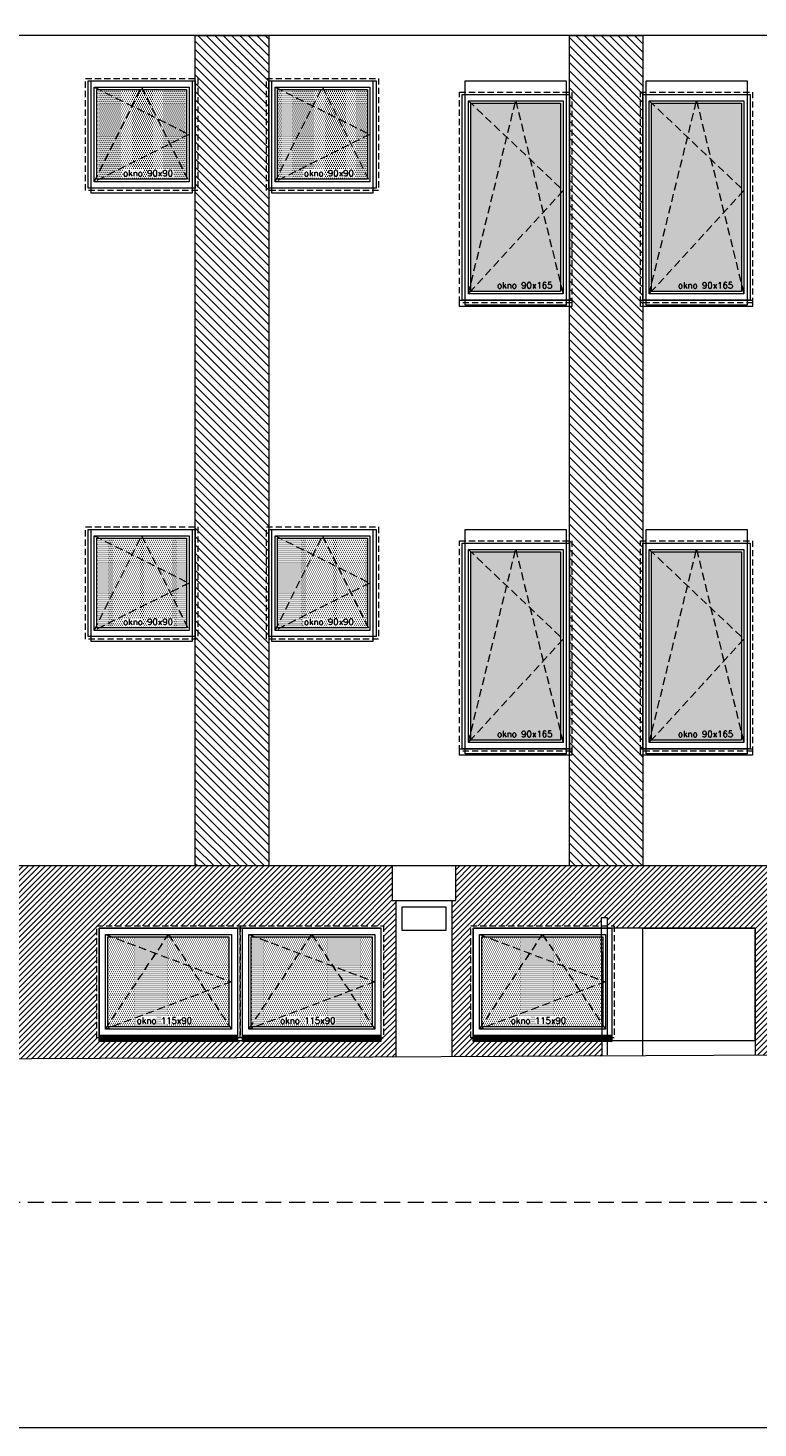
# Model space of a CAD drawing. Header units: millimetres. Extents: x -82287 to 177822, y -399756 to 0.
# Tile 68 of 228: x 80132 to 80717, y -241777 to -240654. Entities that reach past the tile are written whole.
import ezdxf
from ezdxf.enums import TextEntityAlignment as Align

# ---------------------------------------------------------------- set-up
doc = ezdxf.new("R2010")
doc.units = ezdxf.units.MM
doc.header["$MEASUREMENT"] = 0
for name, pattern in [('SUŁOSZOWA - PB 21 03$0$CACHE', [9.525, 6.35, -3.175]), ('SUŁOSZOWA - PB 21 03$0$CARKOVANA', [7.5, 5, -2.5]), ('SUŁOSZOWA - PB 21 03$0$HIDDEN', [9.525, 6.35, -3.175])]:
    doc.linetypes.add(name, pattern=pattern)
doc.layers.add('FL_XREF', color=252, linetype='Continuous')
for name, color, linetype, lineweight in [('SUŁOSZOWA - PB 21 03$0$! opisy okien elewacja', 251, 'Continuous', 0), ('SUŁOSZOWA - PB 21 03$0$!! 0_ Istn-okna', 251, 'Continuous', 0), ('SUŁOSZOWA - PB 21 03$0$!! 0_ Istn-sciany', 251, 'Continuous', 0), ('SUŁOSZOWA - PB 21 03$0$!! 0_ WIDOK ELEWACJA', 251, 'Continuous', 0), ('SUŁOSZOWA - PB 21 03$0$!! 0_Istn-cienka', 251, 'Continuous', 0), ('SUŁOSZOWA - PB 21 03$0$!! 0_Opis_pom', 251, 'Continuous', 0), ('SUŁOSZOWA - PB 21 03$0$!! 1_ELEWACJA KOLOR', 251, 'Continuous', 0), ('SUŁOSZOWA - PB 21 03$0$!! 1_Hatch dach', 251, 'Continuous', 0), ('SUŁOSZOWA - PB 21 03$0$!! 1_OPIS POM NOWE', 251, 'Continuous', 0), ('SUŁOSZOWA - PB 21 03$0$!! 2_ELEWACJA COKÓŁ', 251, 'Continuous', 0), ('SUŁOSZOWA - PB 21 03$0$!! 2_NOWE OKNA WIDOk - remont', 251, 'Continuous', 0), ('SUŁOSZOWA - PB 21 03$0$!! 2_TYNK OBRYS', 251, 'Continuous', 0)]:
    doc.layers.add(name, color=color, linetype=linetype, lineweight=lineweight)
doc.styles.add('SUŁOSZOWA - PB 21 03$0$ARIAL', font='tahoma.ttf')
doc.styles.add('SUŁOSZOWA - PB 21 03$0$TXT', font='simplex.shx')
pattern_1 = [(225, (130878.9713, -432804.3552), (2.24506403, -2.24506403), [])]
pattern_2 = [(315, (0, 0), (3.367596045, 3.367596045), [])]

# ---------------------------------------------------------------- blocks, each defined once
blk = doc.blocks.new('SUŁOSZOWA - PB 21 03$0$okno 90x90')
at = {"layer": 'SUŁOSZOWA - PB 21 03$0$!! 1_Hatch dach', "true_color": 0x575757}
h = blk.add_hatch(dxfattribs=at)
h.set_pattern_fill('DOTS', color=251)
h.set_pattern_definition([(0, (-9634.3096, -11214.1331), (0.79375, 1.5875), [0, -1.5875])])
h.paths.add_polyline_path([(7, 79), (79, 79), (79, 7), (7, 7)])
at = {"layer": 'SUŁOSZOWA - PB 21 03$0$!! 0_ Istn-okna', "linetype": 'SUŁOSZOWA - PB 21 03$0$CARKOVANA', "lineweight": 5}
blk.add_lwpolyline([(-2, 88), (88, 88), (88, -2), (-2, -2)], close=True, dxfattribs=at)
at = {"layer": 'SUŁOSZOWA - PB 21 03$0$!! 0_ Istn-okna'}
for points in [[(0, 86), (86, 86), (86, 0), (0, 0)], [(5, 81), (81, 81), (81, 5), (5, 5)], [(7, 79), (79, 79), (79, 7), (7, 7)]]:
    blk.add_lwpolyline(points, close=True, dxfattribs=at)
at = {"layer": 'SUŁOSZOWA - PB 21 03$0$!! 1_Hatch dach', "color": 251, "linetype": 'SUŁOSZOWA - PB 21 03$0$CACHE', "true_color": 0x575757}
for points in [[(5, 5), (43, 81), (81, 5)], [(5, 81), (81, 43), (5, 5)]]:
    blk.add_lwpolyline(points, dxfattribs=at)
at = {"insert": (28.1, 14.4), "char_height": 5, "attachment_point": 1, "style": 'SUŁOSZOWA - PB 21 03$0$TXT'}
blk.add_mtext_dynamic_manual_height_columns('okno 90x90', width=52.63, gutter_width=75, heights=[0], dxfattribs=at)
blk = doc.blocks.new('SUŁOSZOWA - PB 21 03$0$okno 115x115')
at = {"layer": 'SUŁOSZOWA - PB 21 03$0$!! 1_Hatch dach', "true_color": 0x575757}
h = blk.add_hatch(dxfattribs=at)
h.set_pattern_fill('DOTS', color=251, angle=360)
h.set_pattern_definition([(360, (-21873.4686, 1906.5186), (0.79375, 1.5875), [0, -1.5875])])
h.paths.add_polyline_path([(-12257.2, 13266.7), (-12160.2, 13266.7), (-12160.2, 13194.7), (-12257.2, 13194.7)])
h = blk.add_hatch(dxfattribs=at)
h.set_pattern_fill('ANSI31', color=251, scale=0.2, angle=360)
h.set_pattern_definition([(45, (0, 0), (-0.449012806, 0.449012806), [])])
h.paths.add_polyline_path([(-12264.2, 13187.7), (-12153.2, 13187.7), (-12153.2, 13182.7), (-12264.2, 13182.7)])
at = {"layer": 'SUŁOSZOWA - PB 21 03$0$!! 0_ Istn-okna', "linetype": 'SUŁOSZOWA - PB 21 03$0$CARKOVANA', "lineweight": 5}
blk.add_lwpolyline([(-12266.2, 13275.7), (-12151.2, 13275.7), (-12151.2, 13185.7), (-12266.2, 13185.7)], close=True, dxfattribs=at)
at = {"layer": 'SUŁOSZOWA - PB 21 03$0$!! 0_ Istn-okna'}
for points in [[(-12264.2, 13273.7), (-12153.2, 13273.7), (-12153.2, 13187.7), (-12264.2, 13187.7)], [(-12259.2, 13268.7), (-12158.2, 13268.7), (-12158.2, 13192.7), (-12259.2, 13192.7)], [(-12257.2, 13266.7), (-12160.2, 13266.7), (-12160.2, 13194.7), (-12257.2, 13194.7)], [(-12264.2, 13187.7), (-12153.2, 13187.7), (-12153.2, 13182.7), (-12264.2, 13182.7)]]:
    blk.add_lwpolyline(points, close=True, dxfattribs=at)
at = {"layer": 'SUŁOSZOWA - PB 21 03$0$!! 1_Hatch dach', "color": 251, "linetype": 'SUŁOSZOWA - PB 21 03$0$CACHE', "true_color": 0x575757}
for points in [[(-12259.2, 13192.7), (-12208.7, 13268.7), (-12158.2, 13192.7)], [(-12259.2, 13268.7), (-12158.2, 13230.7), (-12259.2, 13192.7)]]:
    blk.add_lwpolyline(points, dxfattribs=at)
at = {"insert": (-12234.1, 13202.1), "char_height": 5, "attachment_point": 1, "style": 'SUŁOSZOWA - PB 21 03$0$TXT'}
blk.add_mtext_dynamic_manual_height_columns('okno 115x90', width=52.63, gutter_width=75, heights=[0], dxfattribs=at)
blk = doc.blocks.new('SUŁOSZOWA - PB 21 03$0$okno 90x180')
at = {"layer": 'SUŁOSZOWA - PB 21 03$0$!! 1_Hatch dach', "true_color": 0x575757}
h = blk.add_hatch(dxfattribs=at)
h.set_pattern_fill('DOTS', color=251)
h.set_pattern_definition([(0, (-9632.3096, -11392.1331), (0.79375, 1.5875), [0, -1.5875])])
h.paths.add_polyline_path([(9, -20), (81, -20), (81, -171), (9, -171)])
at = {"layer": 'SUŁOSZOWA - PB 21 03$0$!! 0_ Istn-okna', "linetype": 'SUŁOSZOWA - PB 21 03$0$CARKOVANA', "lineweight": 5}
blk.add_lwpolyline([(0, -11), (90, -11), (90, -180), (0, -180)], close=True, dxfattribs=at)
at = {"layer": 'SUŁOSZOWA - PB 21 03$0$!! 0_ Istn-okna'}
for points in [[(2, -13), (88, -13), (88, -178), (2, -178)], [(7, -18), (83, -18), (83, -173), (7, -173)], [(9, -20), (81, -20), (81, -171), (9, -171)], [(0, -178), (90, -178), (90, -183), (0, -183)]]:
    blk.add_lwpolyline(points, close=True, dxfattribs=at)
at = {"layer": 'SUŁOSZOWA - PB 21 03$0$!! 1_Hatch dach', "color": 251, "linetype": 'SUŁOSZOWA - PB 21 03$0$CACHE', "true_color": 0x575757}
for points in [[(7, -173), (45, -18), (83, -173)], [(7, -18), (83, -90), (7, -173)]]:
    blk.add_lwpolyline(points, dxfattribs=at)
at = {"insert": (30.1, -163.6), "char_height": 5, "attachment_point": 1, "style": 'SUŁOSZOWA - PB 21 03$0$TXT'}
blk.add_mtext_dynamic_manual_height_columns('okno 90x165', width=52.63, gutter_width=75, heights=[0], dxfattribs=at)
blk = doc.blocks.new('SUŁOSZOWA - PB 21 03')
at = {"layer": 'SUŁOSZOWA - PB 21 03$0$!! 1_ELEWACJA KOLOR'}
h = blk.add_hatch(dxfattribs=at)
h.set_pattern_fill('ANSI31', color=129, scale=1.5, angle=-90)
h.set_pattern_definition(pattern_2)
h.paths.add_polyline_path([(80203.75991, -240712.9393), (80262.75991, -240712.9393), (80262.75991, -241379.35053), (80203.75991, -241379.35053)])
h = blk.add_hatch(dxfattribs=at)
h.set_pattern_fill('ANSI31', color=129, scale=1.5, angle=-90)
h.set_pattern_definition(pattern_2)
h.paths.add_polyline_path([(80503.75991, -240712.9393), (80562.75991, -240712.9393), (80562.75991, -241379.35053), (80503.75991, -241379.35053)])
at = {"layer": 'SUŁOSZOWA - PB 21 03$0$!! 2_ELEWACJA COKÓŁ'}
h = blk.add_hatch(dxfattribs=at)
h.set_pattern_fill('ANSI31', color=250, angle=180)
h.set_pattern_definition(pattern_1)
h.paths.add_polyline_path([(79233.25991, -241427.35053), (79339.75331, -241427.35053), (79454.75331, -241427.35053), (79454.75331, -241517.35053), (79452.75331, -241517.35053), (79452.75331, -241519.35053), (79233.25991, -241519.35053), (79233.25991, -241538.16376), (80364.75331, -241532.66039), (80364.75331, -241407.00715), (80361.75331, -241407.00715), (80361.75331, -241379.35053), (79233.25991, -241379.35053)])
h.paths.add_polyline_path([(79824.75331, -241427.35053), (79939.75331, -241427.35053), (80054.75331, -241427.35053), (80054.75331, -241517.35053), (80052.75331, -241517.35053), (80052.75331, -241519.35053), (79826.75331, -241519.35053), (79826.75331, -241517.35053), (79824.75331, -241517.35053)], flags=16)
h.paths.add_polyline_path([(79826.75331, -241429.35053), (79937.75331, -241429.35053), (79937.75331, -241515.35053), (79826.75331, -241515.35053)], flags=0)
h.paths.add_polyline_path([(79831.75331, -241434.35053), (79932.75331, -241434.35053), (79932.75331, -241510.35053), (79831.75331, -241510.35053)], flags=0)
h.paths.add_polyline_path([(79880.92437, -241436.35053), (79882.25331, -241434.35053), (79883.58226, -241436.35053), (79930.75331, -241436.35053), (79930.75331, -241471.59806), (79932.75331, -241472.35053), (79930.75331, -241473.10301), (79930.75331, -241507.34063), (79931.42437, -241508.35053), (79837.0691, -241508.35053), (79831.75331, -241510.35053), (79833.75331, -241507.34063), (79833.75331, -241436.35053)], flags=0)
h.paths.add_polyline_path([(79635.75331, -241427.35054), (79635.75331, -241517.35054), (79627.75331, -241517.35054), (79627.75331, -241519.35053), (79522.75331, -241519.35054), (79522.75331, -241517.35054), (79520.75331, -241517.35054), (79520.75331, -241427.35054)], flags=16)
h.paths.add_polyline_path([(79633.75331, -241429.35054), (79633.75331, -241515.35054), (79522.75331, -241515.35054), (79522.75331, -241429.35054)], flags=0)
h.paths.add_polyline_path([(79628.75331, -241434.35054), (79628.75331, -241510.35054), (79527.75331, -241510.35054), (79527.75331, -241434.35054)], flags=0)
h.paths.add_polyline_path([(79626.75331, -241436.35054), (79626.75331, -241471.59806), (79628.75331, -241472.35054), (79626.75331, -241473.10301), (79626.75331, -241507.34064), (79627.42437, -241508.35054), (79533.0691, -241508.35054), (79527.75331, -241510.35054), (79529.75331, -241507.34064), (79529.75331, -241436.35054), (79576.92437, -241436.35054), (79578.25331, -241434.35054), (79579.58226, -241436.35054)], flags=0)
h.paths.add_polyline_path([(79941.75331, -241429.35053), (80052.75331, -241429.35053), (80052.75331, -241515.35053), (79941.75331, -241515.35053)], flags=0)
h.paths.add_polyline_path([(79946.75331, -241434.35053), (80047.75331, -241434.35053), (80047.75331, -241510.35053), (79946.75331, -241510.35053)], flags=0)
h.paths.add_polyline_path([(79995.92437, -241436.35053), (79997.25331, -241434.35053), (79998.58226, -241436.35053), (80045.75331, -241436.35053), (80045.75331, -241471.59806), (80047.75331, -241472.35053), (80045.75331, -241473.10301), (80045.75331, -241507.34063), (80046.42437, -241508.35053), (79952.0691, -241508.35053), (79946.75331, -241510.35053), (79948.75331, -241507.34063), (79948.75331, -241436.35053)], flags=0)
h.paths.add_polyline_path([(80124.75331, -241427.35053), (80239.75331, -241427.35053), (80354.75331, -241427.35053), (80354.75331, -241517.35053), (80352.75331, -241517.35053), (80352.75331, -241519.35053), (80126.75331, -241519.35053), (80126.75331, -241517.35053), (80124.75331, -241517.35053)], flags=16)
h.paths.add_polyline_path([(80126.75331, -241429.35053), (80237.75331, -241429.35053), (80237.75331, -241515.35053), (80126.75331, -241515.35053)], flags=0)
h.paths.add_polyline_path([(80131.75331, -241434.35053), (80232.75331, -241434.35053), (80232.75331, -241510.35053), (80131.75331, -241510.35053)], flags=0)
h.paths.add_polyline_path([(80180.92437, -241436.35053), (80182.25331, -241434.35053), (80183.58226, -241436.35053), (80230.75331, -241436.35053), (80230.75331, -241471.59806), (80232.75331, -241472.35053), (80230.75331, -241473.10301), (80230.75331, -241507.34063), (80231.42437, -241508.35053), (80137.0691, -241508.35053), (80131.75331, -241510.35053), (80133.75331, -241507.34063), (80133.75331, -241436.35053)], flags=0)
h.paths.add_polyline_path([(80241.75331, -241429.35053), (80352.75331, -241429.35053), (80352.75331, -241515.35053), (80241.75331, -241515.35053)], flags=0)
h.paths.add_polyline_path([(80246.75331, -241434.35053), (80347.75331, -241434.35053), (80347.75331, -241510.35053), (80246.75331, -241510.35053)], flags=0)
h.paths.add_polyline_path([(80295.92437, -241436.35053), (80297.25331, -241434.35053), (80298.58226, -241436.35053), (80345.75331, -241436.35053), (80345.75331, -241471.59806), (80347.75331, -241472.35053), (80345.75331, -241473.10301), (80345.75331, -241507.34063), (80346.42437, -241508.35053), (80252.0691, -241508.35053), (80246.75331, -241510.35053), (80248.75331, -241507.34063), (80248.75331, -241436.35053)], flags=0)
h.paths.add_polyline_path([(80270.58107, -241507.1909), (80319.74773, -241507.1909), (80319.74773, -241499.6909), (80270.58107, -241499.6909)], flags=8)
h.paths.add_polyline_path([(80155.58107, -241507.1909), (80204.74773, -241507.1909), (80204.74773, -241499.6909), (80155.58107, -241499.6909)], flags=8)
h.paths.add_polyline_path([(79970.58107, -241507.1909), (80019.74773, -241507.1909), (80019.74773, -241499.6909), (79970.58107, -241499.6909)], flags=8)
h.paths.add_polyline_path([(79855.58107, -241507.1909), (79904.74773, -241507.1909), (79904.74773, -241499.6909), (79855.58107, -241499.6909)], flags=8)
h.paths.add_polyline_path([(79551.58107, -241507.19091), (79600.74773, -241507.19091), (79600.74773, -241499.69091), (79551.58107, -241499.69091)], flags=8)
h = blk.add_hatch(dxfattribs=at)
h.set_pattern_fill('ANSI31', color=250, angle=180)
h.set_pattern_definition(pattern_1)
h.paths.add_polyline_path([(80412.75331, -241407.00715), (80409.75331, -241407.00715), (80409.75331, -241532.44152), (80529.89261, -241531.85718), (80529.83178, -241519.35053), (80426.75331, -241519.35053), (80426.75331, -241517.35053), (80424.75331, -241517.35053), (80424.75331, -241427.35053), (80529.38431, -241427.35053), (80529.35285, -241420.88263), (80534.35285, -241420.88263), (80534.35285, -241427.35053), (80539.75331, -241427.35053), (80539.75331, -241429.35053), (80652.75331, -241429.35053), (80652.75331, -241531.25961), (80665.79645, -241531.19617), (80665.25991, -241420.88263), (80670.25991, -241420.88263), (80670.25991, -241531.17446), (80678.04331, -241531.13661), (80678.04331, -241379.35053), (80412.75331, -241379.35053)])
h.paths.add_polyline_path([(80688.04331, -241531.08797), (80703.04331, -241531.01501), (80703.04331, -241379.35053), (80688.04331, -241379.35053)])
h.paths.add_polyline_path([(80713.04331, -241530.96637), (80735.25991, -241530.85831), (80735.25991, -241379.35053), (80713.04331, -241379.35053)])
at = {"layer": 'SUŁOSZOWA - PB 21 03$0$! opisy okien elewacja'}
blk.add_lwpolyline([(82687.95751, -241830.32956), (75348.20682, -241830.32956), (75348.20682, -239752.90582), (82687.95751, -239752.90582)], close=True, dxfattribs=at)
blk.add_lwpolyline([(80562.75331, -241531.86984), (80562.75331, -241429.35053), (80652.75331, -241429.35053), (80652.75331, -241531.25961)], dxfattribs=at)
at = {"layer": 'SUŁOSZOWA - PB 21 03$0$!! 0_ Istn-sciany'}
blk.add_lwpolyline([(81987.25991, -241524.76882), (76516.8108, -241551.37606)], dxfattribs=at)
at = {"layer": 'SUŁOSZOWA - PB 21 03$0$!! 0_ WIDOK ELEWACJA'}
for points in [[(82077.25991, -240712.9393), (79257.84857, -240712.9393)], [(80770.25991, -241379.35053), (77951.25991, -241379.35053)]]:
    blk.add_lwpolyline(points, dxfattribs=at)
for points in [[(80201.25991, -240749.35053), (80201.25991, -240839.35053), (80120.25991, -240839.35053), (80120.25991, -240749.35053)], [(80346.25991, -240749.35053), (80346.25991, -240839.35053), (80265.25991, -240839.35053), (80265.25991, -240749.35053)], [(80501.25991, -240749.35053), (80501.25991, -240929.35053), (80420.25991, -240929.35053), (80420.25991, -240749.35053)], [(80646.25991, -240749.35053), (80646.25991, -240929.35053), (80565.25991, -240929.35053), (80565.25991, -240749.35053)], [(80201.25991, -241109.35053), (80201.25991, -241199.35053), (80120.25991, -241199.35053), (80120.25991, -241109.35053)], [(80346.25991, -241109.35053), (80346.25991, -241199.35053), (80265.25991, -241199.35053), (80265.25991, -241109.35053)], [(80501.25991, -241109.35053), (80501.25991, -241289.35053), (80420.25991, -241289.35053), (80420.25991, -241109.35053)], [(80646.25991, -241109.35053), (80646.25991, -241289.35053), (80565.25991, -241289.35053), (80565.25991, -241109.35053)], [(80352.75331, -241519.35053), (80352.75331, -241429.35053), (80126.75331, -241429.35053), (80126.75331, -241519.35053)], [(80652.75331, -241519.35053), (80652.75331, -241429.35053), (80426.75331, -241429.35053), (80426.75331, -241519.35053)]]:
    blk.add_lwpolyline(points, close=True, dxfattribs=at)
at = {"layer": 'SUŁOSZOWA - PB 21 03$0$!! 0_Istn-cienka'}
for points in [[(80412.75331, -241379.35053), (80361.75331, -241379.35053), (80361.75331, -241407.00715), (80412.75331, -241407.00715)], [(80369.75331, -241412.00715), (80404.75331, -241412.00715), (80404.75331, -241431.14347), (80369.75331, -241431.14347)]]:
    blk.add_lwpolyline(points, close=True, dxfattribs=at)
for points in [[(80364.75331, -241532.36856), (80364.75331, -241407.00715)], [(80409.75331, -241532.36856), (80409.75331, -241407.00715)], [(80534.35285, -241530.88263), (80534.35285, -241420.88263), (80529.35285, -241420.88263), (80529.88904, -241531.12322)]]:
    blk.add_lwpolyline(points, dxfattribs=at)
at = {"layer": 'SUŁOSZOWA - PB 21 03$0$!! 0_Istn-cienka', "linetype": 'SUŁOSZOWA - PB 21 03$0$HIDDEN', "ltscale": 2}
blk.add_lwpolyline([(81987.25991, -241649.35053), (75861.25991, -241649.35053)], dxfattribs=at)
at = {"layer": 'SUŁOSZOWA - PB 21 03$0$!! 2_TYNK OBRYS'}
for points in [[(80203.75991, -240712.9393), (80262.75991, -240712.9393), (80262.75991, -241379.35053), (80203.75991, -241379.35053)], [(80503.75991, -240712.9393), (80562.75991, -240712.9393), (80562.75991, -241379.35053), (80503.75991, -241379.35053)]]:
    blk.add_lwpolyline(points, close=True, dxfattribs=at)
at = {"layer": 'SUŁOSZOWA - PB 21 03$0$!! 2_NOWE OKNA WIDOk - remont'}
for name, p in [('SUŁOSZOWA - PB 21 03$0$okno 90x90', (80117.75991, -240835.35053)), ('SUŁOSZOWA - PB 21 03$0$okno 90x90', (80262.75991, -240835.35053)), ('SUŁOSZOWA - PB 21 03$0$okno 90x180', (80415.75991, -240747.35053)), ('SUŁOSZOWA - PB 21 03$0$okno 90x180', (80560.75991, -240747.35053)), ('SUŁOSZOWA - PB 21 03$0$okno 90x90', (80117.75991, -241195.35053)), ('SUŁOSZOWA - PB 21 03$0$okno 90x90', (80262.75991, -241195.35053)), ('SUŁOSZOWA - PB 21 03$0$okno 90x180', (80415.75991, -241107.35053)), ('SUŁOSZOWA - PB 21 03$0$okno 90x180', (80560.75991, -241107.35053)), ('SUŁOSZOWA - PB 21 03$0$okno 115x115', (92390.91233, -254703.00231)), ('SUŁOSZOWA - PB 21 03$0$okno 115x115', (92505.91233, -254703.00231)), ('SUŁOSZOWA - PB 21 03$0$okno 115x115', (92690.91233, -254703.00231))]:
    blk.add_blockref(name, p, dxfattribs=at)
at = {"layer": 'SUŁOSZOWA - PB 21 03$0$!! 0_Opis_pom', "ltscale": 0.7, "style": 'SUŁOSZOWA - PB 21 03$0$ARIAL'}
for tag, p in [('B0,19', (52679.2094, -194257.55204)), ('B2,14', (73874.0461, -194402.0887)), ('B2,12', (73342.49259, -194413.89249)), ('B1,21', (60405.50261, -194427.18207)), ('B2,11', (73069.01144, -194438.89383)), ('A1,16', (59129.54925, -194448.08429)), ('B1/17', (59524.53699, -194450.37428)), ('B1,19', (59914.81903, -194448.15658)), ('1,23', (61575.22173, -194450.37428)), ('B2,16', (75195.07765, -194441.83446)), ('B0,15', (51514.15008, -194461.8073)), ('A1,1', (58808.06672, -194460.94161)), ('1,22', (60947.33929, -194456.1144)), ('B1,18', (59715.51745, -194473.87108)), ('B2,17', (75506.7465, -194471.3759)), ('B2,19.1', (76701.67035, -194466.03695)), ('B3,7', (87459.81312, -194465.07097)), ('B3,3', (88235.73906, -194465.79732)), ('B0,18', (52071.43815, -194478.40179)), ('B3,6', (86826.65132, -194483.15512)), ('B3,8', (90006.66539, -194478.47972)), ('B1,20', (60198.53687, -194490.17374)), ('B2,10', (72728.63362, -194489.37283)), ('B2,15', (74566.38885, -194487.81114)), ('A0,6', (49094.40602, -194505.72387)), ('A2,5', (72452.45009, -194505.90583)), ('B2,13', (73649.91716, -194500.01242)), ('A0,4', (49692.81919, -194517.93289)), ('B0,22', (54187.56644, -194519.04308)), ('A1,6', (58565.96262, -194514.50753)), ('B1,1', (61908.24378, -194515.48656)), ('A0,3', (49906.53818, -194524.03766)), ('B0,20', (53125.45224, -194527.8835)), ('A0,5', (49399.71914, -194533.19455)), ('B0,21', (53847.26622, -194535.08002)), ('B1,3', (62229.35503, -194604.49851)), ('B2,18', (75922.43604, -194612.23635)), ('B2,19', (77152.69039, -194617.53776)), ('A3,4', (85509.27934, -194642.47136)), ('B0,24B', (54824.42896, -194684.26784)), ('B1,4', (63476.45184, -194691.11207)), ('B0,13', (50367.63944, -194706.5583)), ('B0,16', (51457.40872, -194704.43091)), ('B0,17', (51897.58569, -194706.77195)), ('A2,4', (71695.75649, -194707.44268)), ('A1,5', (58149.22649, -194724.80163)), ('A2.1', (72371.45884, -194731.56251)), ('B0,23', (54542.05776, -194742.93939)), ('A1,2', (58744.42262, -194746.622)), ('B1,2D', (60756.29674, -194750.92727)), ('B0,14', (50962.60809, -194789.06568)), ('A1,15', (59129.54925, -194780.73348)), ('A3.1', (86079.08704, -194786.62422)), ('B1,4', (63483.03852, -194791.04365)), ('A0,2', (49295.91259, -194810.95246)), ('B0,7', (52851.95551, -194845.56115)), ('B1,2B', (62374.83512, -194841.86715)), ('B2.7', (74548.27897, -194836.12781)), ('B3,2', (89035.72921, -194837.99287)), ('B1,2A', (61803.35407, -194869.27513)), ('B0,8', (51561.38742, -194890.27848)), ('A1,3', (58810.05243, -195008.83917)), ('A3.2', (86016.50296, -195004.88875)), ('A0,1', (49914.27925, -195025.82804)), ('A0,10', (49695.87246, -195042.9259)), ('B0,17', (51225.06492, -195049.74007)), ('B0,6', (52110.41055, -195069.39267)), ('B2.2', (74976.1855, -195068.47988)), ('B1,8', (61403.63433, -195071.25189)), ('A2.2', (72371.45884, -195070.78713)), ('A0,7', (49042.50308, -195082.6056)), ('B3,11', (88623.94853, -195099.23575)), ('B3,4', (87612.56208, -195132.78192)), ('B3,5', (86839.47632, -195174.05241)), ('B0,12', (50313.60595, -195207.52936)), ('B0,11', (50726.178, -195219.06638)), ('B3,10', (89778.42161, -195220.68871)), ('B1,6', (63686.26823, -195231.3997)), ('B0,24A', (54359.17011, -195245.97867)), ('B0,10', (51476.34179, -195259.44699)), ('A1,4', (58093.66276, -195250.96213)), ('B3,9', (90479.74099, -195260.18621)), ('A0,11', (49643.96951, -195271.84772)), ('B1,14', (59332.54805, -195280.73534)), ('A0,8', (49042.50308, -195293.21363)), ('B0,9', (51798.4912, -195291.17482)), ('B2,21', (75970.16114, -195290.81005)), ('B1,13', (60186.62513, -195314.46953)), ('B1,5', (63419.22943, -195317.21026)), ('B2,9', (73175.51251, -195317.21162)), ('B0,3', (52068.59538, -195319.60465)), ('B1,10', (60892.94126, -195319.45825)), ('A2.3', (71832.37045, -195318.78232)), ('B2,4', (74493.5947, -195318.7733)), ('B2,3', (74674.2815, -195319.28036)), ('A3,3', (85569.83931, -195318.78232)), ('B2,8', (73894.209, -195338.18956)), ('B3,1', (88723.65615, -195329.98594)), ('B1,9', (61058.12383, -195344.48743)), ('B2.1', (75304.74121, -195348.36327)), ('B2,20', (77211.021, -195343.82367)), ('B0,2', (52227.2348, -195357.98297)), ('B1,2C', (61827.40698, -195369.02625)), ('B1,7', (62134.52151, -195372.05069)), ('B0,1', (53061.17304, -195403.85659)), ('A0,9', (49001.50444, -195413.15723)), ('A0,12', (49689.76592, -195485.50737)), ('B0,4', (52224.78303, -195500.96352)), ('B2,5', (74686.48999, -195507.24036)), ('B1,11', (61050.00078, -195512.89565)), ('B1,12', (60864.00751, -195544.00738)), ('B2,6', (74499.29165, -195549.55175)), ('B0,5', (52066.14362, -195556.83806)), ('C2,2', (74812.78942, -195865.8959)), ('C1,3', (61091.58871, -195973.27844)), ('C0,2A', (52278.30875, -196050.48297)), ('C0,1', (52808.36775, -196132.34208)), ('C1,2', (61690.27405, -196439.72387)), ('C1,1', (62060.59754, -196465.28533)), ('C3,1', (88979.71614, -196545.67785)), ('C0,2B', (53028.88223, -196668.8019)), ('C1,4', (61008.68123, -196686.32122)), ('C2,1', (75334.65984, -196786.2197)), ('C2,3', (74834.65119, -196933.26657)), ('C1,5', (61062.7252, -196991.42453)), ('C1,10', (62127.38542, -196998.81344)), ('C1,9', (62147.33751, -197289.53424)), ('C1,6', (61131.41824, -197329.69535)), ('C0,3', (52181.98562, -197341.92176)), ('D1,1', (73931.12245, -197584.03121)), ('C0,4', (52345.96562, -197596.60561)), ('D0,18', (60296.49264, -197617.95269)), ('C2,4', (75243.70451, -197663.89)), ('D0,7', (59141.53804, -197722.84718)), ('D0,17', (60701.16801, -197741.44864)), ('C1,7', (61222.2575, -197737.18052)), ('D0,3', (59562.25866, -197751.14316)), ('D1,6', (72757.78643, -197751.22612)), ('D1,4', (73157.19908, -197744.29721)), ('D0,6', (58741.71849, -197802.61699)), ('D0,10', (58357.73602, -197820.93991)), ('D,09', (59195.67196, -197881.51243)), ('C0,5', (52269.72696, -197902.4362)), ('C0,6', (52872.93793, -197917.07354)), ('D0,2', (59943.06082, -197917.06725)), ('D0,16', (60721.3534, -197935.2949)), ('D1,3', (73475.28953, -197924.29875)), ('D0,8', (59058.9008, -197963.64925)), ('D0,5', (59448.52586, -197969.8061)), ('C2,5', (74555.08284, -197988.7886)), ('D1,5', (73291.61607, -197999.29956)), ('D0,4', (59655.02693, -198042.2589)), ('D0,15', (60692.12223, -198127.4643)), ('D0,1', (59931.33074, -198173.12806)), ('D1,2', (73578.07819, -198172.30068)), ('D0,11', (58161.27105, -198211.45823)), ('D0,12', (58250.99458, -198537.17631)), ('D0,13', (58250.99458, -198764.99605)), ('D1,7', (71854.87376, -198786.88467)), ('D0,14', (59130.08589, -198795.3373)), ('D1,8', (71715.35366, -199212.44512))]:
    blk.add_attdef(tag, text='', height=11.968, dxfattribs=at).set_placement(p, align=Align.MIDDLE_CENTER)
at = {"layer": 'SUŁOSZOWA - PB 21 03$0$!! 1_OPIS POM NOWE', "style": 'SUŁOSZOWA - PB 21 03$0$ARIAL'}
for tag, p in [('C1.7A', (61271.6179, -197538.30303)), ('C2.5B', (74970.66097, -197546.70728)), ('C2,5C', (74903.71123, -197659.13664)), ('C2.4', (75374.07862, -197726.11453)), ('D1,2B', (74322.25834, -197791.43247)), ('C1.7C', (61260.26049, -197811.38428)), ('C1.8B', (61588.27341, -197817.62151)), ('C1.8A', (61884.42005, -197818.94854)), ('C1.7B', (61322.12354, -197933.89849)), ('C2,5A', (74943.41937, -197993.49482)), ('E1.2', (62164.78326, -198139.98688)), ('E1.5E', (62692.10372, -198153.27854)), ('D1,2C', (73419.9359, -198156.57844)), ('E3.1', (88990.58975, -198158.87886)), ('E2.9', (75361.45041, -198161.88904)), ('E2.7', (76022.45692, -198162.26272)), ('D1,2A', (74280.17915, -198172.30068)), ('E1.1', (61330.46191, -198191.9806)), ('E1.5D', (62993.60773, -198185.416)), ('E1.5C', (63016.9343, -198246.3437)), ('E1.5B', (63264.15117, -198307.8661)), ('E3.2', (88781.41347, -198385.24275)), ('E1.6', (61022.6264, -198421.00827)), ('E2.2', (74782.75417, -198427.85813)), ('E2.8', (75757.29014, -198437.09188)), ('E2.6', (76531.8031, -198444.40756)), ('E3.4', (89392.22607, -198450.03942)), ('E1.5A', (63049.47589, -198456.39852)), ('E1.5G', (62892.39981, -198586.12622)), ('E1.5F', (62736.15118, -198589.14592)), ('E1,4', (61888.25021, -198652.6996)), ('E2.1', (75803.99631, -198697.05773)), ('E1.5L', (63297.7633, -198733.65678)), ('E1.3', (61058.5992, -198806.28147)), ('E1.5H', (62893.53005, -198830.01758)), ('E2,3', (74778.52304, -198843.9541)), ('E3.3', (89150.95684, -198867.32581)), ('E1.5K', (63266.15427, -198904.67789)), ('E1.5I', (62723.74907, -199005.87002)), ('E2.4', (75135.87669, -199083.20857)), ('E2.5', (76615.04061, -199164.91143)), ('E1.5J', (63204.25187, -199215.697))]:
    blk.add_attdef(tag, text='', height=11.968, dxfattribs=at).set_placement(p, align=Align.MIDDLE_CENTER)

msp = doc.modelspace()

# ---------------------------------------------------------------- block references
at = {"layer": 'FL_XREF'}
msp.add_blockref('SUŁOSZOWA - PB 21 03', (62.3, 52.9), dxfattribs=at)

doc.saveas('drawing.dxf')
